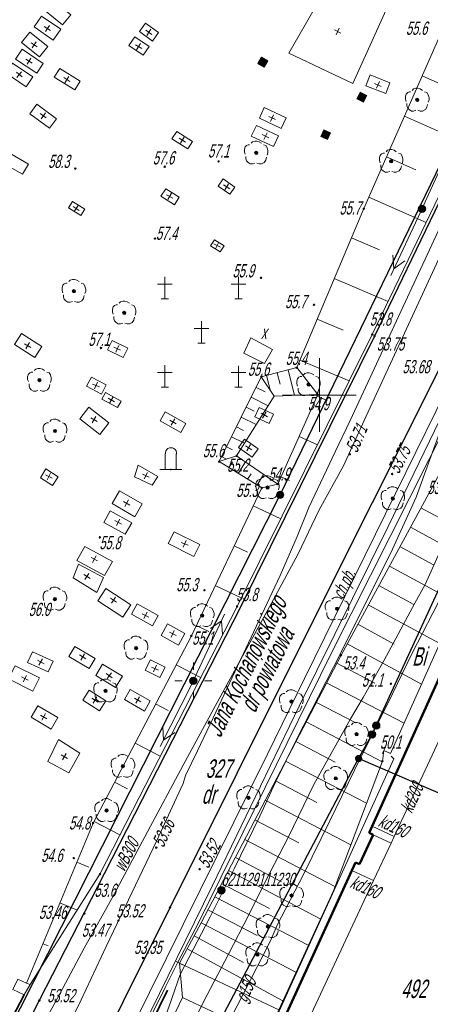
# Model space of a CAD drawing. Header units: millimetres. Extents: x 6567289036 to 6568990308, y 5976640423 to 5977332400.
# Tile 17 of 216: x 6567447707 to 6567475559, y 5976781057 to 5976847912. Entities that reach past the tile are written whole.
import ezdxf

# ---------------------------------------------------------------- set-up
doc = ezdxf.new("R2010")
doc.units = ezdxf.units.MM
doc.layers.add('0_PODKŁADANKI', color=7, linetype='Continuous')
doc.styles.get("Standard").update_dxf_attribs({"font": 'arial.ttf'})

# ---------------------------------------------------------------- blocks, each defined once
blk = doc.blocks.new('L_0_29_2')
at = {"color": 0, "linetype": 'Continuous', "lineweight": 13, "flags": 128}
blk.add_lwpolyline([(0, 0.5), (0, -0.5)], dxfattribs=at)
blk = doc.blocks.new('EGBP04_02')
at = {"linetype": 'Continuous', "lineweight": 18}
blk.add_hatch(color=7, dxfattribs=at).paths.add_polyline_path([(0, -0.5, 1), (0, 0.5, 1)])
at = {"color": 0, "linetype": 'Continuous', "lineweight": 18}
blk.add_circle((0, 0), 0.5, dxfattribs=at)
blk = doc.blocks.new('EGBP04_03')
at = {"linetype": 'Continuous', "lineweight": 13}
for color, points in [(7, [(0, -0.5, 1), (0, 0.5, 1)]), (0, [(0, -0.1, 1), (0, 0.1, 1)])]:
    blk.add_hatch(color=color, dxfattribs=at).paths.add_polyline_path(points)
at = {"color": 0, "linetype": 'Continuous', "lineweight": 13}
blk.add_circle((0, 0), 0.1, dxfattribs=at)
blk = doc.blocks.new('RTPW01')
at = {"linetype": 'Continuous', "lineweight": 13}
blk.add_hatch(color=0, dxfattribs=at).paths.add_polyline_path([(0, -0.1, 1), (0, 0.1, 1)])
at = {"color": 0, "linetype": 'Continuous', "lineweight": 13}
blk.add_circle((0, 0), 0.1, dxfattribs=at)
blk = doc.blocks.new('BUIB04_01')
at = {"linetype": 'Continuous', "lineweight": 18}
blk.add_hatch(color=7, dxfattribs=at).paths.add_polyline_path([(0, -0.5, 1), (0, 0.5, 1)])
at = {"color": 0, "linetype": 'Continuous', "lineweight": 18}
blk.add_circle((0, 0), 0.5, dxfattribs=at)
blk = doc.blocks.new('SUPE04')
at = {"color": 0, "linetype": 'Continuous', "lineweight": 18, "flags": 128}
for points in [[(0.5, 0), (10, 0)], [(9, 0), (7.4, 0.9)], [(9, 0), (7.4, -0.9)]]:
    blk.add_lwpolyline(points, dxfattribs=at)
blk = doc.blocks.new('OBOO04_02')
at = {"color": 0, "linetype": 'Continuous', "lineweight": 18, "flags": 128}
for points in [[(-0.8, 0), (-0.8, 2.1)], [(0.7, 0), (0.7, 2.1)], [(-1.5, 0), (1.5, 0)]]:
    blk.add_lwpolyline(points, dxfattribs=at)
at = {"color": 0, "linetype": 'Continuous', "lineweight": 18}
blk.add_arc((0, 2.2), 0.758, 351.8699, 187.125, dxfattribs=at)
blk = doc.blocks.new('OBOP02_01')
at = {"linetype": 'Continuous', "lineweight": 13}
blk.add_hatch(color=0, dxfattribs=at).paths.add_polyline_path([(0, -0.22, 1), (0, 0.22, 1)])
at = {"color": 0, "linetype": 'Continuous', "lineweight": 18, "flags": 128}
for points in [[(0.7, 1.3), (0.4, 1.5), (0.1, 1.6), (-0.2, 1.6), (-0.5, 1.5), (-0.7, 1.3)], [(-0.9, 1.1), (-1.1, 1.1), (-1.3, 1), (-1.5, 0.8), (-1.6, 0.5), (-1.6, 0.1), (-1.5, -0.2)], [(1.5, -0.3), (1.6, 0), (1.6, 0.3), (1.5, 0.7), (1.3, 1), (1, 1.1)], [(-1.4, -0.5), (-1.4, -0.8), (-1.3, -1.1), (-1.1, -1.3), (-0.8, -1.5), (-0.5, -1.5), (-0.2, -1.4)], [(0.1, -1.4), (0.4, -1.5), (0.7, -1.5), (1.1, -1.3), (1.3, -1), (1.4, -0.6)]]:
    blk.add_lwpolyline(points, dxfattribs=at)
at = {"color": 0, "linetype": 'Continuous', "lineweight": 13}
blk.add_circle((0, 0), 0.224, dxfattribs=at)
blk = doc.blocks.new('PTCM01')
at = {"color": 0, "linetype": 'Continuous', "lineweight": 18, "flags": 128}
for points in [[(-5, 6), (-5, 9)], [(5, 9), (5, 6)], [(-6, 8), (-4, 8)], [(4, 8), (6, 8)], [(-5.5, 6), (-4.5, 6)], [(4.5, 6), (5.5, 6)], [(0, 0), (0, 3)], [(-1, 2), (1, 2)], [(-0.5, 0), (0.5, 0)], [(-6, -4), (-4, -4)], [(-5, -3), (-5, -6)], [(4, -4), (6, -4)], [(5, -6), (5, -3.1)], [(-5.5, -6), (-4.5, -6)], [(4.5, -6), (5.5, -6)]]:
    blk.add_lwpolyline(points, dxfattribs=at)
blk = doc.blocks.new('MZSK01')
at = {"color": 0, "linetype": 'Continuous', "lineweight": 13, "flags": 128}
for points in [[(0.5, 0), (-0.5, 0)], [(0, 0.5), (0, -0.5)]]:
    blk.add_lwpolyline(points, dxfattribs=at)
blk = doc.blocks.new('SUUS22_1A')
at = {"linetype": 'Continuous', "lineweight": 18}
blk.add_hatch(color=7, dxfattribs=at).paths.add_polyline_path([(-0.5, 0.5), (0.5, 0.5), (0.5, -0.5), (-0.5, -0.5), (-0.5, 0.5)])
at = {"color": 0, "linetype": 'Continuous', "lineweight": 18, "flags": 128}
blk.add_lwpolyline([(-0.5, 0.5), (0.5, 0.5), (0.5, -0.5), (-0.5, -0.5), (-0.5, 0.5)], close=True, dxfattribs=at)

msp = doc.modelspace()

# ---------------------------------------------------------------- linework, layer by layer
at = {"layer": '0_PODKŁADANKI', "lineweight": 18, "flags": 128}
for points in [[(6567449134.817936, 5976779404.531639), (6567454236.345362, 5976777252.753954), (6567464506.345362, 5976798032.753954), (6567467016.345362, 5976803182.753954), (6567478006.345362, 5976825532.753954), (6567485946.345362, 5976841702.753954), (6567494236.345362, 5976858472.753954), (6567499396.345362, 5976869502.753954), (6567502465.989774, 5976876243.240166), (6567511319.540383, 5976895478.272625), (6567514516.345362, 5976900872.753954), (6567516966.608269, 5976904885.300871), (6567519686.345362, 5976908172.753954), (6567522786.345362, 5976911422.753954), (6567524396.345362, 5976912882.753954), (6567525986.345362, 5976914212.753954), (6567532386.345364, 5976917612.753954)], [(6567519650.446234, 5976908129.361268), (6567520046.345362, 5976907792.753954), (6567517826.345362, 5976905112.753954), (6567513976.345362, 5976898922.753954), (6567512086.345362, 5976895132.753954), (6567506336.345362, 5976883212.753954), (6567501966.345362, 5976873542.753954), (6567494286.345362, 5976857822.753954), (6567489921.774388, 5976849030.083811), (6567486386.345364, 5976841392.753954), (6567479696.345362, 5976827932.753954), (6567472706.345362, 5976813502.753954), (6567466666.345362, 5976801302.753954), (6567460756.345362, 5976789072.753954), (6567453626.345362, 5976774502.753954), (6567449662.205529, 5976776664.751998)], [(6567448176.345362, 5976782492.753954), (6567452685.296618, 5976793356.310603), (6567459350.971584, 5976806081.755653), (6567464125.905771, 5976816118.104007), (6567465211.040397, 5976816385.226133), (6567467931.509622, 5976822457.762691), (6567466496.217682, 5976824284.65203), (6567471049.30739, 5976835084.965555), (6567480183.92011, 5976855898.409843), (6567483200.384007, 5976865025.027401), (6567494364.231229, 5976873543.305555)], [(6567491306.345362, 5976867062.753954), (6567488546.345362, 5976861272.753954), (6567480426.345362, 5976844852.753954), (6567471626.345362, 5976826532.753954)], [(6567465376.345362, 5976815652.753954), (6567486536.345362, 5976859362.753954)], [(6567485966.345362, 5976830632.753954), (6567471896.345362, 5976799982.753954)], [(6567471626.345362, 5976826532.753954), (6567462456.345362, 5976808072.753954), (6567453146.345362, 5976789892.753954), (6567448406.345362, 5976782392.753954)], [(6567476276.345362, 5976824392.753954), (6567466996.345362, 5976805882.753954), (6567457906.345362, 5976787632.753954), (6567448406.345362, 5976768552.753954), (6567440376.345362, 5976752772.753954), (6567430996.345362, 5976734122.753954), (6567421566.345362, 5976715642.753954)], [(6567467931.509622, 5976822457.762691), (6567464962.258312, 5976822344.440106), (6567464092.634485, 5976823662.926947), (6567466496.217682, 5976824284.65203)], [(6567461234.970652, 5976817908.415993), (6567464092.634485, 5976823662.926947), (6567464962.258312, 5976822344.440106), (6567462415.222229, 5976818299.344675)], [(6567478136.345362, 5976823322.753954), (6567468856.345362, 5976804912.753954), (6567459866.345362, 5976786642.753954), (6567458416.345362, 5976783862.753954), (6567457606.345362, 5976782242.753954), (6567450356.345362, 5976767582.753954), (6567442226.345362, 5976751812.753954), (6567432846.345362, 5976733172.753954), (6567430656.345362, 5976728772.753954), (6567426796.345362, 5976721092.753954), (6567423396.345362, 5976714652.753954), (6567418288.345362, 5976705684.753954)], [(6567464125.905771, 5976816118.104007), (6567461234.970652, 5976817908.415993), (6567462415.222229, 5976818299.344675), (6567465211.040397, 5976816385.226133)], [(6567476176.345362, 5976817072.753954), (6567469506.345362, 5976804762.753954), (6567460006.345362, 5976786582.753954), (6567458536.345362, 5976783852.753954)], [(6567461956.345362, 5976773432.753954), (6567468986.345362, 5976788772.753954), (6567472306.345362, 5976797562.753954), (6567472411.366419, 5976798291.421489), (6567472858.647405, 5976798079.974679), (6567481028.747219, 5976816329.567313)], [(6567440326.345362, 5976766142.753954), (6567465376.345362, 5976815652.753954)], [(6567463016.345362, 5976774342.753954), (6567470226.345362, 5976790152.753954), (6567470476.345362, 5976790692.753953), (6567470746.345362, 5976790572.753954), (6567471686.345362, 5976792572.753954), (6567471406.345362, 5976792702.753954), (6567471616.345362, 5976793162.753954), (6567477766.345362, 5976806722.753954)], [(6567471896.345362, 5976799982.753954), (6567471606.345362, 5976799382.753954)], [(6567471606.345362, 5976799382.753954), (6567470696.345362, 5976797742.753954)], [(6567470696.345362, 5976797742.753954), (6567458546.345362, 5976774712.753954)], [(6567472906.345362, 5976797902.753954), (6567473096.345362, 5976797732.753954), (6567462046.345362, 5976773412.753954)], [(6567490926.345362, 5976789002.753954), (6567470696.345362, 5976797742.753954)], [(6567458756.345362, 5976781522.753954), (6567458536.345362, 5976783852.753954)], [(6567448176.345362, 5976782492.753954), (6567448406.345362, 5976782392.753954)], [(6567458756.345362, 5976781522.753954), (6567457626.345362, 5976779142.753954)], [(6567464716.345362, 5976779492.753954), (6567463466.345362, 5976779952.753954), (6567462776.345362, 5976779622.753954), (6567458756.345362, 5976781522.753954)]]:
    msp.add_lwpolyline(points, dxfattribs=at)
at = {"layer": '0_PODKŁADANKI', "linetype": 'Continuous', "lineweight": 18, "flags": 128}
for points in [[(6567470116.345362, 5976820702.753954), (6567478206.345362, 5976838082.753954), (6567497636.345362, 5976878882.753954), (6567507256.345362, 5976899352.753954), (6567512766.345362, 5976908482.753954)], [(6567498306.345362, 5976878652.753954), (6567489036.345362, 5976858962.753954), (6567478036.345362, 5976835782.753954), (6567471066.345362, 5976820692.753953)], [(6567475004.57342, 5976844097.138446), (6567477093.583185, 5976843180.313009)], [(6567473798.934877, 5976841350.060781), (6567477882.8704, 5976839557.701531)], [(6567472593.296338, 5976838602.983114), (6567474588.222093, 5976837727.449303)], [(6567471387.657797, 5976835855.905447), (6567475283.425296, 5976834146.129452)], [(6567470210.97528, 5976833096.370954), (6567472110.432922, 5976832295.616323)], [(6567469045.589223, 5976830331.976747), (6567472709.378716, 5976828787.432487)], [(6567467880.203164, 5976827567.582538), (6567469641.465232, 5976826825.087037)], [(6567466714.817104, 5976824803.18833), (6567470065.501105, 5976823390.639998)], [(6567464070.395379, 5976823618.143799), (6567464147.390326, 5976823579.90846)], [(6567464455.685596, 5976823756.835899), (6567464729.897322, 5976822696.736004)], [(6567465181.787817, 5976823944.653805), (6567465385.652027, 5976823156.516721)], [(6567465907.890036, 5976824132.471713), (6567466356.627566, 5976822397.656729)], [(6567463736.816, 5976822946.411117), (6567464347.959501, 5976822642.920047)], [(6567463403.236619, 5976822274.678432), (6567464557.431174, 5976821701.510694)], [(6567467884.902097, 5976822353.726998), (6567468566.070198, 5976822048.566735)], [(6567463069.65724, 5976821602.945749), (6567463612.70829, 5976821333.269079)], [(6567462736.077861, 5976820931.213066), (6567463754.087514, 5976820425.674126)], [(6567471066.345362, 5976820692.753953), (6567469676.345362, 5976817612.753954), (6567468016.345362, 5976814622.753954), (6567467516.345362, 5976813592.753954), (6567466596.345362, 5976811632.753954), (6567465056.345362, 5976808792.753954), (6567460836.345362, 5976801052.753954), (6567458796.345362, 5976797302.753954), (6567453956.345362, 5976788232.753954), (6567452076.345362, 5976784872.753954), (6567450266.345362, 5976781472.753954), (6567448756.345362, 5976778712.753954)], [(6567470116.345362, 5976820702.753954), (6567469106.345362, 5976818562.753954), (6567467326.345362, 5976814792.753954), (6567466536.345362, 5976812822.753954), (6567465376.345362, 5976810182.753954), (6567463946.345362, 5976807142.753954), (6567461026.345362, 5976800932.753954), (6567459766.345362, 5976798272.753954), (6567458946.345362, 5976796582.753954), (6567458806.345362, 5976796052.753954), (6567458196.345362, 5976794772.753954), (6567456976.345362, 5976792132.753954), (6567455346.345362, 5976788662.753954), (6567453576.345362, 5976784982.753954), (6567451866.345362, 5976781362.753954), (6567450606.345362, 5976778812.753954)], [(6567476446.345362, 5976820612.753954), (6567474606.345362, 5976815492.753954), (6567472876.345362, 5976811702.753954), (6567471046.345362, 5976808072.753954), (6567469506.345362, 5976804962.753954), (6567467976.345362, 5976801952.753954), (6567466516.345362, 5976799092.753954), (6567465066.345362, 5976796142.753954), (6567463986.345362, 5976793832.753954), (6567462256.345362, 5976790252.753954), (6567460636.345362, 5976787002.753954), (6567458586.345362, 5976783072.753954), (6567457166.345362, 5976778992.753954)], [(6567480346.345362, 5976820602.753954), (6567479066.345362, 5976818482.753954), (6567478036.345362, 5976816032.753954), (6567477116.345362, 5976813902.753954), (6567476616.345362, 5976812682.753954), (6567475216.345362, 5976809562.753954), (6567474516.345362, 5976808292.753954), (6567472426.345362, 5976804412.753954), (6567471016.345362, 5976801882.753954), (6567470146.345362, 5976800432.753954), (6567469146.345362, 5976798652.753954), (6567467656.345362, 5976795982.753954), (6567465936.345362, 5976792432.753954), (6567464336.345362, 5976789332.753954), (6567463256.345362, 5976787132.753954), (6567461866.345362, 5976784452.753954), (6567460176.345362, 5976781222.753954), (6567458476.345362, 5976777772.753954)], [(6567482146.345362, 5976820532.753954), (6567480706.345362, 5976817862.753954), (6567479166.345362, 5976814652.753954), (6567478486.345362, 5976813092.753954), (6567477206.345362, 5976810522.753954), (6567475736.345362, 5976807612.753954), (6567474326.345362, 5976804902.753954), (6567472676.345362, 5976801482.753954), (6567470816.345362, 5976797782.753954), (6567468736.345362, 5976793522.753954), (6567466966.345362, 5976789862.753954), (6567465176.345362, 5976786432.753954), (6567464706.345362, 5976785322.753954), (6567461586.345362, 5976779222.753954)], [(6567462402.498481, 5976820259.480384), (6567462877.457081, 5976820023.618114)], [(6567462068.919101, 5976819587.747701), (6567462950.743852, 5976819149.837562)], [(6567466658.373494, 5976819615.912618), (6567467911.527363, 5976819054.505289)], [(6567461735.339722, 5976818916.015018), (6567462142.205872, 5976818713.967146)], [(6567461401.760342, 5976818244.282335), (6567461740.748701, 5976818075.942266)], [(6567461256.565434, 5976817895.042672), (6567461272.557165, 5976817920.865581)], [(6567461894.196619, 5976817500.167415), (6567462138.287188, 5976817894.316593)], [(6567462531.827806, 5976817105.292155), (6567463016.397238, 5976817887.758455)], [(6567463169.458992, 5976816710.416897), (6567463402.682618, 5976817087.018506)], [(6567463807.090178, 5976816315.541637), (6567464255.415255, 5976817039.481775)], [(6567465431.844893, 5976816878.098234), (6567466003.830659, 5976816621.851169)], [(6567463549.18469, 5976814905.90433), (6567465410.755376, 5976814020.235838)], [(6567481496.345362, 5976815332.753954), (6567483436.345362, 5976814622.753954), (6567482086.345362, 5976811722.753954), (6567479386.345362, 5976805912.753954), (6567473106.345362, 5976792452.753954), (6567472896.345362, 5976792002.753954), (6567471716.345362, 5976789462.753954), (6567464356.345362, 5976773692.753953), (6567463876.345362, 5976772642.753954)], [(6567474928.689982, 5976814770.109618), (6567477102.369102, 5976813592.332228)], [(6567474214.092698, 5976813451.265155), (6567478661.379223, 5976811041.565633)], [(6567462260.325598, 5976812196.87457), (6567463168.119328, 5976811764.978908)], [(6567473499.495414, 5976812132.420691), (6567475773.102818, 5976810900.498564)], [(6567472784.898129, 5976810813.576227), (6567477432.041229, 5976808295.587236)], [(6567460971.466507, 5976809487.84481), (6567462741.070734, 5976808645.930655)], [(6567472070.300842, 5976809494.731764), (6567474443.836538, 5976808208.664901)], [(6567471355.703558, 5976808175.8873), (6567476202.703236, 5976805549.608839)], [(6567470641.106274, 5976806857.042834), (6567473114.570258, 5976805516.83124)], [(6567459682.607417, 5976806778.815046), (6567460531.370459, 5976806375.004067)], [(6567469926.508989, 5976805538.198371), (6567474973.365243, 5976802803.630441)], [(6567459486.345362, 5976803772.753954), (6567459486.345362, 5976804272.753954)], [(6567469220.110521, 5976804214.990861), (6567471807.39337, 5976802863.000375)], [(6567458317.135158, 5976804108.057761), (6567459979.975772, 5976803237.050499)], [(6567458236.345362, 5976803022.753954), (6567458736.345362, 5976803022.753954)], [(6567460236.345362, 5976803022.753954), (6567460736.345362, 5976803022.753954)], [(6567468525.411955, 5976802885.557183), (6567473780.63702, 5976800139.427475)], [(6567459486.345362, 5976801772.753954), (6567459486.345362, 5976802272.753954)], [(6567467830.713389, 5976801556.123507), (6567470498.655605, 5976800161.984285)], [(6567456925.119803, 5976801450.560209), (6567457768.804188, 5976801008.632569)], [(6567467136.014826, 5976800226.689829), (6567472294.41151, 5976797531.158007)], [(6567466441.316258, 5976798897.256152), (6567469100.927945, 5976797507.470065)], [(6567455533.104446, 5976798793.062654), (6567457245.001376, 5976797896.359359)], [(6567465746.617691, 5976797567.822475), (6567471226.667763, 5976794704.209951)], [(6567465051.919124, 5976796238.388798), (6567467872.357506, 5976794764.562362)], [(6567454141.08909, 5976796135.5651), (6567455009.301635, 5976795680.789444)], [(6567464357.220559, 5976794908.955121), (6567470158.924015, 5976791877.261895)], [(6567452749.073735, 5976793478.067547), (6567454510.026979, 5976792555.668218)], [(6567463662.521992, 5976793579.521444), (6567466643.787066, 5976792021.654654)], [(6567473106.345362, 5976792452.753954), (6567471616.345362, 5976793162.753954)], [(6567462967.823427, 5976792250.087767), (6567469091.180266, 5976789050.313839)], [(6567472896.345362, 5976792002.753954), (6567471686.345362, 5976792572.753954)], [(6567462336.345362, 5976791022.753954), (6567465456.345362, 5976789382.753954)], [(6567451587.951885, 5976790712.443774), (6567452403.653946, 5976790373.884228)], [(6567468096.345362, 5976786862.753954), (6567461866.345362, 5976790132.753954)], [(6567471716.345362, 5976789462.753954), (6567470226.345362, 5976790152.753954)], [(6567461406.345362, 5976789252.753954), (6567464646.345362, 5976787552.753954)], [(6567467266.345362, 5976785062.753954), (6567460946.345362, 5976788362.753954)], [(6567450437.916694, 5976787941.628181), (6567451606.657438, 5976787456.538883)], [(6567460476.345362, 5976787472.753954), (6567463816.345362, 5976785732.753954)], [(6567466446.345362, 5976783232.753954), (6567460006.345362, 5976786592.753954)], [(6567459536.345362, 5976785712.753954), (6567462886.345362, 5976783902.753954)], [(6567449287.8815, 5976785170.812587), (6567449634.149262, 5976785027.09313)], [(6567465566.345362, 5976781302.753954), (6567459066.345362, 5976784832.753954)], [(6567458536.345362, 5976783852.753954), (6567465276.345362, 5976780692.753953)]]:
    msp.add_lwpolyline(points, dxfattribs=at)
at = {"layer": '0_PODKŁADANKI', "linetype": 'Continuous', "lineweight": 25, "flags": 128}
for points in [[(6567497306.345362, 5976879662.753954), (6567497176.345362, 5976879402.753954), (6567495756.345362, 5976876292.753954), (6567494936.345362, 5976874642.753954), (6567491306.345362, 5976867062.753954), (6567488546.345362, 5976861272.753954), (6567480586.345362, 5976844712.753954), (6567471776.345362, 5976826432.753954)], [(6567465376.345362, 5976815652.753954), (6567486536.345362, 5976859362.753954)], [(6567471896.345362, 5976799982.753954), (6567485966.345362, 5976830632.753954)], [(6567471776.345362, 5976826432.753954), (6567462686.345362, 5976808032.753954), (6567453446.345362, 5976789912.753954), (6567449036.345362, 5976781312.753954), (6567447006.345362, 5976777342.753954), (6567443726.345362, 5976771052.753954), (6567435596.345362, 5976755162.753954), (6567433446.345362, 5976750982.753954), (6567431776.345362, 5976747762.753954), (6567431406.345362, 5976747012.753954), (6567426036.345362, 5976736812.753954), (6567425176.345362, 5976735102.753954), (6567423736.345362, 5976732292.753954), (6567418156.345362, 5976721702.753954)], [(6567421566.345362, 5976715642.753954), (6567430996.345362, 5976734122.753954), (6567440376.345362, 5976752772.753954), (6567448406.345362, 5976768552.753954), (6567457906.345362, 5976787632.753954), (6567466996.345362, 5976805882.753954), (6567476276.345362, 5976824392.753954)], [(6567440326.345362, 5976766142.753954), (6567465376.345362, 5976815652.753954)], [(6567471606.345362, 5976799382.753954), (6567471896.345362, 5976799982.753954)], [(6567470696.345362, 5976797742.753954), (6567471606.345362, 5976799382.753954)], [(6567458546.345362, 5976774712.753954), (6567470696.345362, 5976797742.753954)], [(6567490926.345362, 5976789002.753954), (6567470696.345362, 5976797742.753954)]]:
    msp.add_lwpolyline(points, dxfattribs=at)
at = {"layer": '0_PODKŁADANKI', "lineweight": 18, "flags": 128}
for points in [[(6567472657.34807, 5976848788.136837), (6567468795.900359, 5976850569.667661), (6567465957.241364, 5976845644.692567), (6567470313.192918, 5976843588.123009)], [(6567457087.824119, 5976816895.102922), (6567455733.427327, 5976817662.248717), (6567455492.289569, 5976816878.239086), (6567456690.761127, 5976816312.422578)], [(6567451780.66368, 5976798107.757306), (6567450339.254497, 5976799030.638334), (6567449611.873162, 5976797546.970572), (6567451037.366249, 5976796766.870678)]]:
    msp.add_lwpolyline(points, close=True, dxfattribs=at)
at = {"layer": '0_PODKŁADANKI', "linetype": 'Continuous', "lineweight": 18, "flags": 128}
for points in [[(6567451185.444287, 5976848252.725786), (6567449962.462986, 5976849251.472499), (6567449393.189174, 5976848554.387621), (6567450616.170474, 5976847555.640908)], [(6567450490.715421, 5976847262.917169), (6567449195.124729, 5976848159.780358), (6567448682.868262, 5976847419.784878), (6567449978.458954, 5976846522.921687)], [(6567457130.660814, 5976847033.988135), (6567456231.839408, 5976847672.28397), (6567455826.538072, 5976847101.555638), (6567456725.359475, 5976846463.259804)], [(6567449613.847297, 5976846098.937879), (6567448389.186087, 5976847060.079618), (6567447833.537129, 5976846352.086513), (6567449058.198339, 5976845390.944774)], [(6567456483.708196, 5976846084.728706), (6567455512.170053, 5976846741.538781), (6567455120.120139, 5976846161.627697), (6567456091.658286, 5976845504.817621)], [(6567449307.272307, 5976844947.641068), (6567447868.596407, 5976845904.62199), (6567447425.521255, 5976845238.525592), (6567448864.197155, 5976844281.544671)], [(6567448590.648601, 5976844022.630923), (6567447229.350424, 5976844951.177075), (6567446778.552281, 5976844290.282959), (6567448139.850458, 5976843361.736807)], [(6567451806.089809, 5976843741.899493), (6567450421.327962, 5976844594.412362), (6567450054.34995, 5976843998.31913), (6567451439.111798, 5976843145.806263)], [(6567472824.467016, 5976843635.717139), (6567471470.19736, 5976844159.938694), (6567471181.407761, 5976843413.882015), (6567472535.677418, 5976842889.660461)], [(6567450208.461473, 5976841182.139023), (6567448862.099283, 5976842168.68001), (6567448389.255014, 5976841523.375198), (6567449735.617206, 5976840536.834211)], [(6567465783.904958, 5976841255.788787), (6567464299.799934, 5976841942.626735), (6567463963.800875, 5976841216.607016), (6567465447.905898, 5976840529.769069)], [(6567459429.167686, 5976839646.408691), (6567458355.456298, 5976840329.464215), (6567458033.403278, 5976839823.221337), (6567459107.114665, 5976839140.165814)], [(6567465262.022052, 5976840022.090766), (6567463761.134281, 5976840732.206125), (6567463418.992442, 5976840009.060939), (6567464919.880211, 5976839298.94558)], [(6567448296.542953, 5976838109.329736), (6567446836.224998, 5976838961.126359), (6567446433.147778, 5976838270.091805), (6567447893.465734, 5976837418.295179)], [(6567462307.68151, 5976836550.699885), (6567461520.091658, 5976837098.793995), (6567461177.366369, 5976836606.311126), (6567461964.956221, 5976836058.217014)], [(6567458533.937538, 5976835850.622321), (6567457613.291766, 5976836437.946641), (6567457290.596177, 5976835932.113114), (6567458211.241948, 5976835344.788794)], [(6567452120.838281, 5976835052.236519), (6567451285.931179, 5976835564.421489), (6567451024.476614, 5976835138.227272), (6567451859.383716, 5976834626.042301)], [(6567461573.615659, 5976832562.632228), (6567460927.62902, 5976832975.453539), (6567460658.384535, 5976832554.13726), (6567461304.371176, 5976832141.315948)], [(6567449217.297834, 5976825731.349169), (6567447828.216206, 5976826614.941044), (6567447345.171914, 5976825855.55431), (6567448734.253544, 5976824971.962433)], [(6567464853.31328, 5976825527.982594), (6567463394.993083, 5976826302.042886), (6567462904.720598, 5976825267.079422), (6567464323.275949, 5976824578.052107)], [(6567455035.481747, 5976825600.516358), (6567453973.929172, 5976826123.179013), (6567453664.725518, 5976825495.171766), (6567454726.278095, 5976824972.509111)], [(6567453575.144694, 5976823115.407215), (6567452568.797882, 5976823646.951554), (6567452241.866331, 5976823027.988096), (6567453248.213144, 5976822496.443757)], [(6567454578.636137, 5976822007.072126), (6567453527.455157, 5976822592.062926), (6567453284.315719, 5976822155.161093), (6567454335.496697, 5976821570.170292)], [(6567453763.535193, 5976820545.058199), (6567452397.543364, 5976821598.658923), (6567451786.799655, 5976820806.830582), (6567453152.791484, 5976819753.229856)], [(6567464917.830326, 5976821122.946169), (6567463954.991903, 5976821572.632326), (6567463658.776518, 5976820938.395426), (6567464621.614941, 5976820488.709268)], [(6567458979.774424, 5976820503.935867), (6567457580.432958, 5976821286.73418), (6567457238.687449, 5976820675.825018), (6567458638.028912, 5976819893.026704)], [(6567463879.174694, 5976818783.144726), (6567462952.077277, 5976819430.72603), (6567462551.229994, 5976818856.860668), (6567463478.327412, 5976818209.279364)], [(6567449113.581246, 5976816813.644212), (6567449931.449309, 5976816292.898413), (6567450307.408237, 5976816883.368464), (6567449489.540176, 5976817404.114265)], [(6567456023.427361, 5976815030.948028), (6567454482.374894, 5976815923.508859), (6567453981.181947, 5976815058.1733), (6567455522.234413, 5976814165.612466)], [(6567455308.776727, 5976813757.85344), (6567453851.581841, 5976814566.78665), (6567453414.758859, 5976813779.903124), (6567454871.953743, 5976812970.969914)], [(6567459920.266138, 5976812273.471467), (6567458194.089447, 5976813148.641858), (6567457787.108669, 5976812345.917342), (6567459513.285362, 5976811470.74695)], [(6567453990.92935, 5976811134.443426), (6567452116.916064, 5976812148.99259), (6567451593.220667, 5976811181.654421), (6567453467.233953, 5976810167.105258)], [(6567451705.673972, 5976810932.188445), (6567451339.457953, 5976810022.944115), (6567452938.903316, 5976809022.200851), (6567453388.345362, 5976810025.753954)], [(6567453009.23353, 5976808462.314928), (6567454703.958364, 5976807344.478444), (6567455254.566582, 5976808179.242235), (6567453559.841748, 5976809297.078718)], [(6567457107.519197, 5976807445.514637), (6567455681.002545, 5976808252.880694), (6567455286.959529, 5976807556.655085), (6567456713.476176, 5976806749.289026)], [(6567458914.235363, 5976806234.908357), (6567457730.134183, 5976806881.318292), (6567457298.891412, 5976806091.362803), (6567458482.992591, 5976805444.952868)], [(6567449648.860229, 5976803632.50188), (6567448240.56706, 5976804260.726425), (6567448566.48105, 5976804991.328963), (6567449974.77422, 5976804363.104418)], [(6567452821.990985, 5976804543.555869), (6567451455.398238, 5976805358.390968), (6567451045.696312, 5976804671.263373), (6567452412.289059, 5976803856.428275)], [(6567457210.088984, 5976803237.450681), (6567456216.415975, 5976803741.776113), (6567456578.481552, 5976804455.154358), (6567457572.154558, 5976803950.828923)], [(6567449040.990395, 5976803216.090423), (6567447392.972681, 5976804043.901769), (6567446944.110394, 5976803150.300825), (6567448592.128105, 5976802322.489477)], [(6567454677.498677, 5976803335.937706), (6567453329.560571, 5976804146.675691), (6567452865.683706, 5976803375.431075), (6567454213.621812, 5976802564.693091)], [(6567453554.227939, 5976801656.403373), (6567452419.365171, 5976802379.679085), (6567451989.403545, 5976801705.043627), (6567453124.266315, 5976800981.767914)], [(6567456161.467542, 5976800963.342129), (6567454808.159264, 5976801749.15951), (6567455209.877419, 5976802440.985011), (6567456563.185697, 5976801655.167628)], [(6567450299.723555, 5976800523.333806), (6567448931.732386, 5976801329.841082), (6567448474.653832, 5976800554.548106), (6567449842.645, 5976799748.040831)], [(6567447576.345362, 5976782772.753954), (6567448176.345362, 5976782492.753954), (6567448406.345362, 5976782392.753954), (6567448006.345362, 5976781702.753954), (6567447246.345362, 5976782052.753954)]]:
    msp.add_lwpolyline(points, close=True, dxfattribs=at)
at = {"layer": '0_PODKŁADANKI', "linetype": 'Continuous', "lineweight": 13, "flags": 128}
for points in [[(6567468036.345362, 5976819922.753954), (6567468036.345362, 5976824922.753954)], [(6567465536.345362, 5976822422.753954), (6567470536.345362, 5976822422.753954)]]:
    msp.add_lwpolyline(points, dxfattribs=at)
at = {"layer": '0_PODKŁADANKI', "linetype": 'Continuous', "lineweight": 50, "flags": 128}
for points in [[(6567471406.345362, 5976792702.753954), (6567478026.345362, 5976807312.753954)], [(6567470746.345362, 5976790572.753954), (6567471686.345362, 5976792572.753954)], [(6567471686.345362, 5976792572.753954), (6567471406.345362, 5976792702.753954)], [(6567462816.345362, 5976773882.753954), (6567470476.345362, 5976790692.753953)], [(6567470476.345362, 5976790692.753953), (6567470746.345362, 5976790572.753954)]]:
    msp.add_lwpolyline(points, dxfattribs=at)
at = {"layer": '0_PODKŁADANKI', "lineweight": 35, "flags": 128}
for points in [[(6567457736.345362, 5976782012.753954), (6567450586.345362, 5976767412.753954), (6567442516.345362, 5976751782.753954), (6567430876.345362, 5976728562.753954), (6567427046.345362, 5976721082.753954), (6567423396.345362, 5976714652.753954)], [(6567446956.345362, 5976779672.753954), (6567448006.345362, 5976781702.753954)]]:
    msp.add_lwpolyline(points, dxfattribs=at)
at = {"layer": '0_PODKŁADANKI'}
for p in [(6567464194.114641, 5976845026.050412), (6567470910.341042, 5976842649.937547), (6567474675.187717, 5976842461.09901), (6567468457.090178, 5976840100.137688), (6567461198.261782, 5976838285.410135), (6567463749.57309, 5976838870.428018), (6567472905.291623, 5976838298.315875), (6567457541.397687, 5976837928.078642), (6567471049.30739, 5976835084.965555), (6567451382.622951, 5976829475.779746), (6567454794.079755, 5976828006.573923), (6567453218.957417, 5976825624.208442), (6567466496.217682, 5976824284.65203), (6567464092.634485, 5976823662.926947), (6567449044.48984, 5976823437.433558), (6567467299.10848, 5976823137.416339), (6567467931.509622, 5976822457.762691), (6567450101.975431, 5976819984.804955), (6567462415.222229, 5976818299.344675), (6567470107.240542, 5976818408.313938), (6567461234.970652, 5976817908.415993), (6567457964.474654, 5976817372.654521), (6567472969.767558, 5976817063.91417), (6567465211.040397, 5976816385.226133), (6567464125.905771, 5976816118.104007), (6567464518.410223, 5976816143.839747), (6567450092.685818, 5976808575.641917), (6567460090.326049, 5976807449.678451), (6567459350.971584, 5976806081.755653), (6567455599.491894, 5976805248.552239), (6567453527.580987, 5976802341.051253), (6567470558.438431, 5976799389.380617), (6567454709.145946, 5976797227.354238), (6567469145.107983, 5976796400.246933), (6567453601.652342, 5976794223.369745), (6567452685.296618, 5976793356.310603), (6567456972.349245, 5976791693.212717), (6567459908.263909, 5976790232.907729), (6567466149.619689, 5976788437.747085), (6567464543.872505, 5976786347.29294), (6567463837.739264, 5976784427.339363)]:
    msp.add_point(p, dxfattribs=at)

# ---------------------------------------------------------------- block references
at = {"layer": '0_PODKŁADANKI', "linetype": 'Continuous'}
for name, p, xscale, yscale, zscale, rotation in [('MZSK01', (6567449586.345362, 5976847312.753954), 499.9999999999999, 499.9999999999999, 499.9999999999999, 327), ('MZSK01', (6567456466.345362, 5976847052.753954), 500, 500, 500, 326), ('MZSK01', (6567469276.345362, 5976847112.753954), 500, 500, 500, 333.9999999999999), ('MZSK01', (6567448686.345362, 5976846202.753954), 500, 500, 500, 326), ('MZSK01', (6567455766.345362, 5976846082.753954), 500, 500, 500, 329), ('MZSK01', (6567448336.345362, 5976845092.753954), 499.9999999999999, 499.9999999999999, 499.9999999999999, 328), ('SUUS22_1A', (6567464194.114641, 5976845026.050412), 500, 500, 500, 329), ('MZSK01', (6567464194.114641, 5976845026.050412), 500.0000000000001, 500.0000000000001, 500.0000000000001, 332.0000000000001), ('MZSK01', (6567447676.345364, 5976844182.753954), 499.9999999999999, 499.9999999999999, 499.9999999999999, 321), ('MZSK01', (6567450906.345362, 5976843842.753954), 499.9999999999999, 499.9999999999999, 499.9999999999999, 327), ('MZSK01', (6567472006.345362, 5976843482.753955), 499.9999999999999, 499.9999999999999, 499.9999999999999, 337), ('SUUS22_1A', (6567470910.341042, 5976842649.937547), 500, 500, 500, 333.9999999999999), ('MZSK01', (6567470910.341042, 5976842649.937547), 500.0000000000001, 500.0000000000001, 500.0000000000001, 335), ('MZSK01', (6567449306.345362, 5976841392.753954), 500, 500, 500, 325), ('MZSK01', (6567464826.345362, 5976841232.753955), 499.9999999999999, 499.9999999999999, 499.9999999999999, 337), ('MZSK01', (6567464376.345362, 5976840002.753954), 500.0000000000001, 500.0000000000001, 500.0000000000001, 332.0000000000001), ('MZSK01', (6567468457.090178, 5976840100.137688), 500, 500, 500, 333.9999999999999), ('SUUS22_1A', (6567468457.090178, 5976840100.137688), 500.0000000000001, 500.0000000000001, 500.0000000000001, 335), ('MZSK01', (6567458736.345362, 5976839732.753955), 499.9999999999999, 499.9999999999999, 499.9999999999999, 328), ('SUPE04', (6567474996.345362, 5976835072.753954), 499.9999999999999, 499.9999999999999, 499.9999999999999, 65.47), ('MZSK01', (6567461746.345362, 5976836562.753954), 500, 500, 500, 329), ('MZSK01', (6567457876.345362, 5976835912.753954), 500.0000000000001, 500.0000000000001, 500.0000000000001, 332.0000000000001), ('MZSK01', (6567451536.345362, 5976835092.753954), 499.9999999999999, 499.9999999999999, 499.9999999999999, 328), ('SUPE04', (6567474996.345362, 5976835072.753954), 500, 500, 500, 244.86), ('MZSK01', (6567461096.345363, 5976832572.753954), 499.9999999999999, 499.9999999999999, 499.9999999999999, 333), ('MZSK01', (6567448246.345362, 5976825772.753956), 499.9999999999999, 499.9999999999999, 499.9999999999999, 331), ('MZSK01', (6567454326.345362, 5976825572.753954), 500, 500, 500, 333.9999999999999), ('MZSK01', (6567452886.345364, 5976823072.753954), 499.9999999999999, 499.9999999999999, 499.9999999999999, 337), ('MZSK01', (6567453926.345364, 5976822092.753954), 499.9999999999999, 499.9999999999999, 499.9999999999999, 331), ('MZSK01', (6567452746.345362, 5976820762.753954), 500, 500, 500, 329.9999999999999), ('MZSK01', (6567458106.345362, 5976820592.753954), 499.9999999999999, 499.9999999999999, 499.9999999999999, 331), ('MZSK01', (6567464296.345362, 5976821072.753954), 500, 500, 500, 329.9999999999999), ('MZSK01', (6567463236.345362, 5976818842.753954), 500, 500, 500, 329), ('RTPW01', (6567470107.240542, 5976818408.313938), 500, 500, 500, 42), ('MZSK01', (6567449686.345362, 5976816892.753954), 500.0000000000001, 500.0000000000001, 500.0000000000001, 332.0000000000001), ('MZSK01', (6567456256.345362, 5976816952.753954), 500, 500, 500, 333.9999999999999), ('MZSK01', (6567454966.345362, 5976815082.753954), 500, 500, 500, 329.9999999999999), ('MZSK01', (6567454386.345364, 5976813782.753954), 499.9999999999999, 499.9999999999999, 499.9999999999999, 331), ('MZSK01', (6567458896.345362, 5976812322.753954), 500, 500, 500, 336), ('MZSK01', (6567452766.345362, 5976811282.753954), 499.9999999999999, 499.9999999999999, 499.9999999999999, 331), ('MZSK01', (6567452266.345362, 5976810102.753954), 499.9999999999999, 499.9999999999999, 499.9999999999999, 328), ('MZSK01', (6567454066.345362, 5976808492.753954), 499.9999999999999, 499.9999999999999, 499.9999999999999, 327), ('MZSK01', (6567456236.345362, 5976807462.753954), 500.0000000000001, 500.0000000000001, 500.0000000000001, 332.0000000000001), ('SUPE04', (6567459486.345362, 5976803022.753954), 500.0000000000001, 500.0000000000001, 500.0000000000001, 64.97000000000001), ('MZSK01', (6567458086.345362, 5976806212.753954), 500, 500, 500, 333.9999999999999), ('MZSK01', (6567451976.345362, 5976804642.753954), 499.9999999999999, 499.9999999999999, 499.9999999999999, 328), ('MZSK01', (6567449136.345364, 5976804302.753954), 499.9999999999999, 499.9999999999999, 499.9999999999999, 331), ('MZSK01', (6567456886.345364, 5976803852.753954), 500, 500, 500, 336), ('MZSK01', (6567448056.345362, 5976803172.753954), 500.0000000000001, 500.0000000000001, 500.0000000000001, 332.0000000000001), ('MZSK01', (6567453776.345362, 5976803372.753954), 500.0000000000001, 500.0000000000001, 500.0000000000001, 324), ('SUPE04', (6567459486.345362, 5976803022.753954), 499.9999999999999, 499.9999999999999, 499.9999999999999, 243.3199999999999), ('MZSK01', (6567452816.345362, 5976801712.753954), 499.9999999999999, 499.9999999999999, 499.9999999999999, 328), ('MZSK01', (6567455706.345362, 5976801712.753954), 500, 500, 500, 329.9999999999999), ('MZSK01', (6567449326.345362, 5976800572.753954), 499.9999999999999, 499.9999999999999, 499.9999999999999, 331), ('MZSK01', (6567450736.345362, 5976797872.753954), 499.9999999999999, 499.9999999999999, 499.9999999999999, 331), ('L_0_29_2', (6567472411.366419, 5976798291.421489), 499.9999999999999, 499.9999999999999, 499.9999999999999, 334.7), ('L_0_29_2', (6567458536.345362, 5976783852.753954), 500, 500, 500, 61.7)]:
    msp.add_blockref(name, p, dxfattribs=dict(at, xscale=xscale, yscale=yscale, zscale=zscale, rotation=rotation))
at = {"layer": '0_PODKŁADANKI', "linetype": 'Continuous', "xscale": 500, "yscale": 500, "zscale": 500}
for name, p in [('OBOP02_01', (6567474675.187717, 5976842461.09901)), ('OBOP02_01', (6567463749.57309, 5976838870.428018)), ('OBOP02_01', (6567472905.291623, 5976838298.315875)), ('RTPW01', (6567461198.261782, 5976838285.410135)), ('RTPW01', (6567451476.345362, 5976837802.753954)), ('RTPW01', (6567457541.397687, 5976837928.078642)), ('RTPW01', (6567471049.30739, 5976835084.965555)), ('BUIB04_01', (6567474996.345362, 5976835072.753954)), ('RTPW01', (6567456886.345362, 5976833052.753954)), ('OBOP02_01', (6567451382.622951, 5976829475.779746)), ('PTCM01', (6567460046.345362, 5976825952.753954)), ('RTPW01', (6567464076.345362, 5976830382.753954)), ('OBOP02_01', (6567454794.079755, 5976828006.573923)), ('RTPW01', (6567467666.345362, 5976828552.753954)), ('RTPW01', (6567471626.345362, 5976826532.753954)), ('RTPW01', (6567471776.345362, 5976826432.753954)), ('RTPW01', (6567453218.957417, 5976825624.208442)), ('OBOP02_01', (6567449044.48984, 5976823437.433558)), ('RTPW01', (6567466496.217682, 5976824284.65203)), ('RTPW01', (6567464092.634485, 5976823662.926947)), ('OBOP02_01', (6567467299.10848, 5976823137.416339)), ('RTPW01', (6567467931.509622, 5976822457.762691)), ('OBOP02_01', (6567450101.975431, 5976819984.804955)), ('OBOO04_02', (6567457964.474654, 5976817372.654521)), ('RTPW01', (6567462415.222229, 5976818299.344675)), ('RTPW01', (6567461234.970652, 5976817908.415993)), ('OBOP02_01', (6567464518.410223, 5976816143.839747)), ('RTPW01', (6567472969.767558, 5976817063.91417)), ('RTPW01', (6567465211.040397, 5976816385.226133)), ('OBOP02_01', (6567473016.345362, 5976815402.753954)), ('RTPW01', (6567464125.905771, 5976816118.104007)), ('EGBP04_02', (6567465376.345362, 5976815652.753954)), ('RTPW01', (6567453146.345362, 5976812762.753954)), ('OBOP02_01', (6567450092.685818, 5976808575.641917)), ('RTPW01', (6567460236.345362, 5976809172.753954)), ('RTPW01', (6567450076.345362, 5976808522.753954)), ('OBOP02_01', (6567460090.326049, 5976807449.678451)), ('OBOP02_01', (6567469236.345362, 5976807912.753954)), ('RTPW01', (6567462456.345362, 5976808072.753954)), ('OBOP02_01', (6567455599.491894, 5976805248.552239)), ('RTPW01', (6567459350.971584, 5976806081.755653)), ('RTPW01', (6567469506.345362, 5976804762.753954)), ('OBOP02_01', (6567453527.580987, 5976802341.051253)), ('BUIB04_01', (6567459486.345362, 5976803022.753954)), ('RTPW01', (6567472886.345362, 5976802822.753954)), ('OBOP02_01', (6567466136.345362, 5976801612.753954)), ('OBOP02_01', (6567470558.438431, 5976799389.380617)), ('EGBP04_02', (6567471896.345362, 5976799982.753954)), ('EGBP04_02', (6567471606.345362, 5976799382.753954)), ('OBOP02_01', (6567454709.145946, 5976797227.354238)), ('EGBP04_03', (6567470696.345362, 5976797742.753954)), ('RTPW01', (6567472306.345362, 5976797562.753954)), ('OBOP02_01', (6567469145.107983, 5976796400.246933)), ('OBOP02_01', (6567463226.345362, 5976795082.753954)), ('OBOP02_01', (6567453601.652342, 5976794223.369745)), ('RTPW01', (6567452685.296618, 5976793356.310603)), ('RTPW01', (6567456972.349245, 5976791693.212717)), ('RTPW01', (6567451376.345362, 5976790982.753954)), ('RTPW01', (6567459908.263909, 5976790232.907729)), ('RTPW01', (6567453146.345362, 5976789892.753954)), ('EGBP04_02', (6567461386.345362, 5976788792.753954)), ('OBOP02_01', (6567466149.619689, 5976788437.747085)), ('RTPW01', (6567457906.345362, 5976787632.753954)), ('RTPW01', (6567452086.345362, 5976787212.753954)), ('RTPW01', (6567454406.345362, 5976786742.753954)), ('OBOP02_01', (6567464543.872505, 5976786347.29294)), ('OBOP02_01', (6567463837.739264, 5976784427.339363)), ('RTPW01', (6567456066.345362, 5976784202.753954)), ('RTPW01', (6567449036.345362, 5976781312.753954))]:
    msp.add_blockref(name, p, dxfattribs=at)

# ---------------------------------------------------------------- texts
at = {"layer": '0_PODKŁADANKI', "lineweight": 18, "oblique": 15, "width": 0.59}
for s, p in [('55.6', (6567473906.345362, 5976846882.753954)), ('57.6', (6567456736.345362, 5976838082.753954)), ('57.1', (6567460476.345362, 5976838552.753954)), ('58.3', (6567449636.345364, 5976837842.753954)), ('55.7', (6567469396.345362, 5976834682.753954)), ('57.4', (6567456946.345362, 5976832962.753954)), ('55.9', (6567462146.345362, 5976830412.753952)), ('55.7', (6567465706.345362, 5976828322.753954)), ('53.8', (6567471456.345362, 5976827132.753954)), ('x', (6567464076.345362, 5976826232.753954)), ('57.1', (6567452366.345363, 5976825762.753954)), ('53.75', (6567471926.345362, 5976825442.753953)), ('55.4', (6567465746.345363, 5976824472.753954)), ('55.6', (6567463186.345362, 5976823732.753955)), ('53.68', (6567473666.345362, 5976823902.753954)), ('54.9', (6567467246.345363, 5976821392.753954)), ('55.6', (6567460126.345364, 5976818202.753954)), ('55.2', (6567461776.345362, 5976817212.753954)), ('54.9', (6567464566.345362, 5976816612.753954)), ('55.3', (6567462396.345362, 5976815502.753954)), ('53.4', (6567475366.345362, 5976815702.753954)), ('55.8', (6567453106.345362, 5976811952.753952)), ('55.3', (6567458326.345362, 5976809102.753954)), ('53.8', (6567462386.345362, 5976808432.753954)), ('56.0', (6567448316.345362, 5976807422.753954)), ('55.1', (6567459406.345362, 5976805472.753954)), ('53.4', (6567469646.345362, 5976803792.753954)), ('51.1', (6567470916.345362, 5976802622.753954)), ('50.1', (6567472146.345362, 5976798412.753954)), ('54.8', (6567451046.345362, 5976792922.753954)), ('54.6', (6567449166.345362, 5976790722.753954)), ('621129111230', (6567461386.345362, 5976789092.753954)), ('53.6', (6567452776.345362, 5976788352.753954)), ('53.46', (6567449006.345362, 5976786852.753954)), ('53.52', (6567454256.345362, 5976786952.753954)), ('53.47', (6567451916.345362, 5976785642.753954)), ('53.35', (6567455466.345362, 5976784472.753954)), ('53.52', (6567449576.345362, 5976781192.753953))]:
    msp.add_text(s, height=900, dxfattribs=at).set_placement(p)
for s, rotation, p in [('53.71', 66.4000000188, (6567470588.708589, 5976818442.59689)), ('53.75', 62.7000000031, (6567473416.223115, 5976817016.361655)), ('ch.pb.', 64.2000000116, (6567469661.556825, 5976808495.752562)), ('kd200', 65.8000000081, (6567474306.805866, 5976793968.302944)), ('53.56', 64.2000000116, (6567457451.48881, 5976791646.899959)), ('kd160', 335.2999999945, (6567471960.264994, 5976793175.096595)), ('wB300', 62.7000000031, (6567454796.100871, 5976789999.969356)), ('53.52', 61.3000000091, (6567460491.061137, 5976790216.653379)), ('kd160', 335.8000000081, (6567470047.414632, 5976789021.845849)), ('g150', 63.799999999, (6567463070.21224, 5976781134.280659))]:
    msp.add_text(s, height=900, rotation=rotation, dxfattribs=at).set_placement(p)
at = {"layer": '0_PODKŁADANKI', "lineweight": 25, "oblique": 15, "width": 0.59}
for s, rotation, p in [('Jana Kochanowskiego', 63.799999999, (6567461317.918323, 5976799100.871639)), ('dr powiatowa', 63.59999999, (6567463665.521482, 5976800771.829778))]:
    msp.add_text(s, height=1250, rotation=rotation, dxfattribs=at).set_placement(p)
for s, p in [('Bi', (6567474326.345362, 5976804052.753954)), ('327', (6567460312.595361, 5976796437.753954)), ('dr', (6567460053.845362, 5976794677.753954)), ('492', (6567473576.345362, 5976781482.753955))]:
    msp.add_text(s, height=1250, dxfattribs=at).set_placement(p)

doc.saveas('drawing.dxf')
